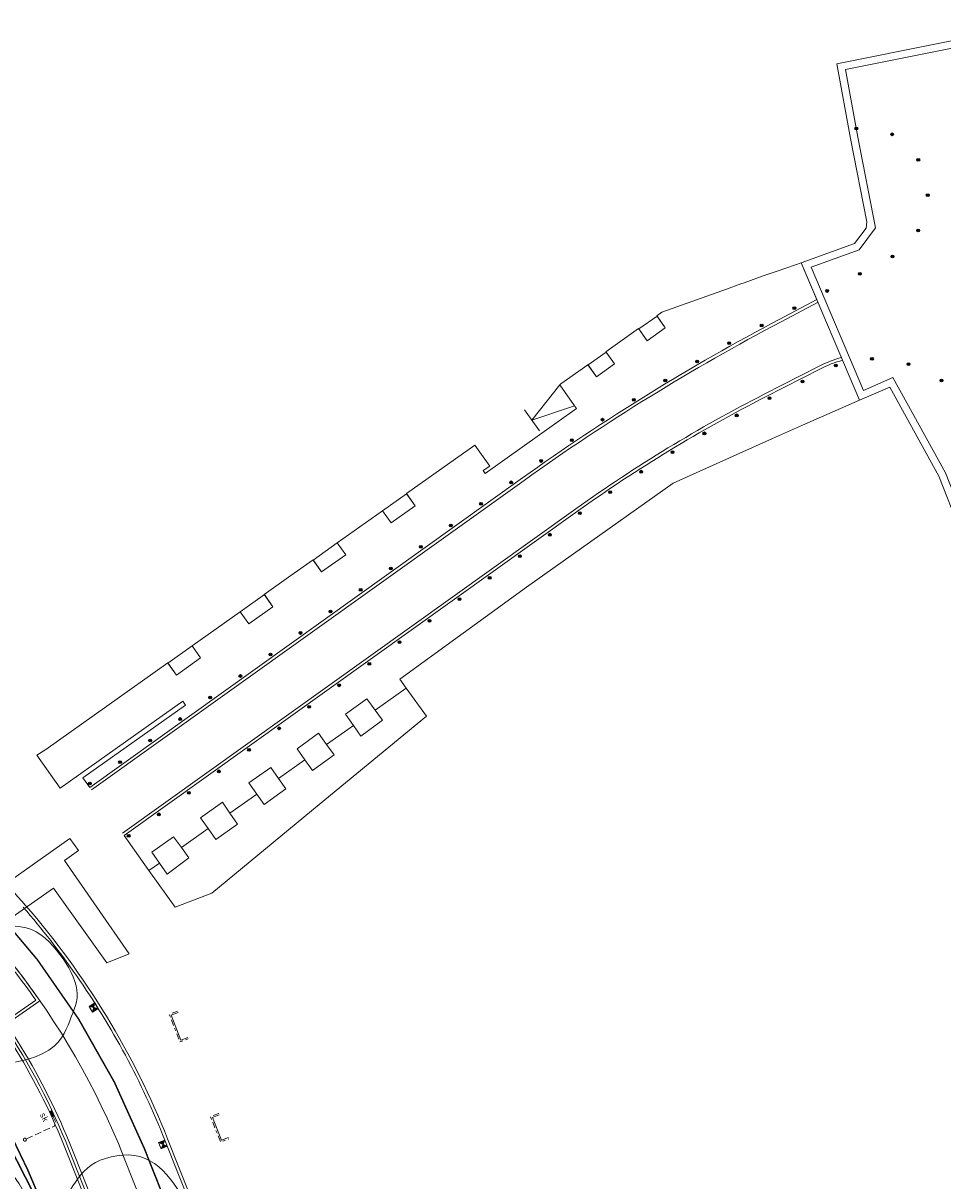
# Model space of a CAD drawing. Header units: metres. Extents: x 196678 to 197613, y 355400 to 356418.
# Tile 39 of 40: x 196763 to 196825, y 356101 to 356179. Entities that reach past the tile are written whole.
import ezdxf
from ezdxf.enums import TextEntityAlignment as Align

# ---------------------------------------------------------------- set-up
doc = ezdxf.new("R2010")
doc.units = ezdxf.units.M
for name, pattern in [('RI-GWA_AANSLUITLEIDING-SO', [23.000000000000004, 4, -1.8, 2.6, -1.8, 4.6, -1.8, 4.6, -1.8]), ('VH-OPSLUITBAND-SO', [10, 4, -2, 2, -2]), ('VW-11_STREEP', [2, 1, -1]), ('VW-30270_STREEP', [3, 0.3, -2.7])]:
    doc.linetypes.add(name, pattern=pattern)
for name, color, linetype, lineweight in [('N-WE-GR-BOOM-S', 7, 'Continuous', 18), ('N-WE-IE-MEUBILAIR_WEGMEUBILAIR_PAAL-S-50', 7, 'Continuous', 25), ('N-WE-RI-GWA_KOLK_STRAATKOLK-S', 5, 'Continuous', 18), ('N-WE-RI-GWA_KOLKAANSLUITLEIDING-G', 5, 'RI-GWA_AANSLUITLEIDING-SO', 18), ('N-WE-RI-HWA_KOLK_STRAATKOLK-450X350-S', 5, 'Continuous', 18), ('N-WE-RI-HWA_KOLK_STRAATKOLK-S', 5, 'Continuous', 18), ('N-WE-VH-GOOT-TEGEL_200x200-G', 5, 'Continuous', 18), ('N-WE-VH-KANTVERHARDING-G', 5, 'Continuous', 18), ('N01-WE-VH-KANTOPSLUITING_ACHTERKANTBAND-G', 5, 'Continuous', 18), ('N01-WE-VH-KANTOPSLUITING_GELEIDEBAND_50 200-G', 5, 'Continuous', 18), ('N01-WE-VH-KANTOPSLUITING_OPSLUITBAND_100X200-G', 5, 'VH-OPSLUITBAND-SO', 18), ('N01-WE-VH-KANTOPSLUITING_OPSLUITBAND_200X250-G', 5, 'Continuous', 18), ('N01-WE-VH-MATERIAALGRENS-G', 5, 'Continuous', 13), ('N01-WE-VW-MARKERING_LANGS_STREEP_11_010-G', 7, 'VW-11_STREEP', 13), ('N01-WE-VW-MARKERING_LANGS_STREEP_30270_010-G', 7, 'VW-30270_STREEP', 13)]:
    doc.layers.add(name, color=color, linetype=linetype, lineweight=lineweight)
doc.layers.add('N-WE-VH-HULPLIJN-O', color=234, linetype='Continuous', lineweight=18, plot=False)
doc.styles.add('NLCS-ISO-M250-T18', font='NLCS-ISO.ttf', dxfattribs={"height": 0.45})

# ---------------------------------------------------------------- blocks, each defined once
blk = doc.blocks.new('SGR-BOOM_09')
blk.add_lwpolyline([(-2.710739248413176, 3.837438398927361), (-3.390540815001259, 3.615178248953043), (-3.939121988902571, 3.222587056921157), (-4.366876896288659, 2.696796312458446), (-4.684199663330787, 2.074937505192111), (-4.901484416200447, 1.394142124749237), (-5.029125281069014, 0.691541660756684), (-5.07751638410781, 0.004267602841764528), (-5.057051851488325, -0.6305485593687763), (-4.977847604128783, -1.18375880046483), (-4.848906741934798, -1.658148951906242), (-4.678954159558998, -2.064488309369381), (-4.476714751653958, -2.41354616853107), (-4.250913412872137, -2.716091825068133), (-4.010275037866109, -2.982894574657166), (-3.763524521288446, -3.224723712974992), (-3.519386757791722, -3.452348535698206), (-3.284344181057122, -3.674130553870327), (-3.055909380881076, -3.888800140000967), (-2.829352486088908, -4.092679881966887), (-2.599943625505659, -4.282092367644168), (-2.362952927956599, -4.45336018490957), (-2.113650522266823, -4.602805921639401), (-1.847306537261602, -4.726752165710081), (-1.559191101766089, -4.821521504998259), (-1.245945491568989, -4.884451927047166), (-0.9096955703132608, -4.916943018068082), (-0.5539383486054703, -4.921409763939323), (-0.1821708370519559, -4.900267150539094), (0.2021099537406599, -4.855930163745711), (0.595407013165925, -4.790813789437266), (0.9942233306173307, -4.707333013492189), (1.395061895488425, -4.607902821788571), (1.794278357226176, -4.49391581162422), (2.187639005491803, -4.362675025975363), (2.57076278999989, -4.210461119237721), (2.939268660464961, -4.033554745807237), (3.288775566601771, -3.82823656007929), (3.614902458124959, -3.590787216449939), (3.913268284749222, -3.31748736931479), (4.179491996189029, -3.004617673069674), (4.409902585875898, -2.650610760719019), (4.603669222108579, -2.262507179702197), (4.760671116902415, -1.849499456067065), (4.880787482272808, -1.42078011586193), (4.963897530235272, -0.9855416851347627), (5.009880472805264, -0.55297668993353), (5.018615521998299, -0.1322776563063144), (4.989981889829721, 0.2673628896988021), (4.924618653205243, 0.6390091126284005), (4.826204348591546, 0.9847519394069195), (4.69917737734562, 1.308938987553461), (4.54797614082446, 1.615917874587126), (4.377039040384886, 1.910036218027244), (4.190804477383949, 2.195641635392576), (3.993710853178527, 2.477081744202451), (3.790196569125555, 2.75870416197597), (3.582779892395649, 3.043288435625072), (3.366298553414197, 3.32734182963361), (3.133670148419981, 3.605803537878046), (2.877812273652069, 3.873612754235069), (2.591642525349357, 4.125708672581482), (2.2680784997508, 4.357030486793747), (1.900037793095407, 4.562517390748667), (1.480438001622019, 4.737108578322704), (1.003802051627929, 4.874466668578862), (0.4710741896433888, 4.963147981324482), (-0.1151960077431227, 4.990432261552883), (-0.7524589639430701, 4.943599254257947), (-1.438165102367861, 4.809928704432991), (-2.169764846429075, 4.576700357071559), (-2.944708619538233, 4.231193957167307), (-3.760446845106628, 3.760689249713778)])
blk.add_circle((0, 0), 0.15)
blk = doc.blocks.new('*U161')
blk.add_solid([(0.225, -2.775557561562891e-17), (-0.225, 2.775557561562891e-17), (0.2249999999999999, -0.2000000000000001), (-0.2250000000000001, -0.2)])
at = {"style": 'NLCS-ISO-M250-T18'}
blk.add_attdef('SK', text='', height=0.45, dxfattribs=at).set_placement((0, -1.01), align=Align.BOTTOM_CENTER)
blk = doc.blocks.new('SRI-KOLK_STRAAT_01-SO')
h = blk.add_hatch(color=256)
h.dxf.hatch_style = 1
h.paths.add_polyline_path([(0, 1.125), (-1.125, 2.25), (-1.125, 1.110223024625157e-16)])
h.paths.add_polyline_path([(1.125, 2.25), (0, 1.125), (1.125, 1.110223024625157e-16)])
for p, q in [((-1.125, 1.530808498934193e-17), (1.125, 2.25)), ((1.125, 0), (-1.125, 2.25))]:
    blk.add_line(p, q)
blk.add_lwpolyline([(-1.125, 0), (1.125, 0), (1.125, 2.25), (-1.125, 2.25)], close=True)
blk = doc.blocks.new('SIE-WEG_PAAL_BETON-SO')
for centre, radius in [((0.0002499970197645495, 5.820766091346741e-13), 0.9375), ((0.0002499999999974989, 5.820766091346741e-13), 0.46875)]:
    blk.add_circle(centre, radius)
blk = doc.blocks.new('*U57')
at = {"layer": 'N-WE-IE-MEUBILAIR_WEGMEUBILAIR_PAAL-S-50', "xscale": 0.1, "yscale": 0.1, "zscale": 0.1, "rotation": 272.5814266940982}
blk.add_blockref('SIE-WEG_PAAL_BETON-SO', (0, 0), dxfattribs=at)
blk = doc.blocks.new('*U58')
at = {"color": 0, "linetype": 'ByBlock', "lineweight": -2, "transparency": 16777216}
for p, rotation in [((196818.0612911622, 356155.7024247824), 199.4923884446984), ((196820.5104082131, 356156.1479628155), 181.1283565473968), ((196822.9751697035, 356155.7992089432), 162.7643246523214), ((196815.8065188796, 356154.6273789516), 207.0424576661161), ((196825.2045346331, 356154.691684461), 144.4002927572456), ((196813.5798442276, 356153.4907523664), 207.0424576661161), ((196811.3655157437, 356152.3303935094), 208.3690899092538), ((196826.971437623, 356152.9381930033), 126.0362608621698), ((196809.1808606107, 356151.1150930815), 209.8043549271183), ((196828.1073831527, 356150.7214614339), 110.8754019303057), ((196807.0273310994, 356149.8454538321), 211.2396199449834), ((196804.9062784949, 356148.5222724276), 212.6748849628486), ((196828.9982253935, 356148.3855675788), 110.8754019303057), ((196802.8190337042, 356147.146379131), 214.1101499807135), ((196829.8890676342, 356146.0496737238), 110.8754019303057), ((196800.7669064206, 356145.7186372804), 215.5454149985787), ((196798.7334477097, 356144.2643176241), 215.5724173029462), ((196830.779909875, 356143.7137798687), 110.8754019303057), ((196796.6999954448, 356142.8099889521), 215.5724173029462), ((196794.6665431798, 356141.3556602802), 215.5724173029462), ((196831.6707521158, 356141.3778860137), 110.8754019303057), ((196792.6330909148, 356139.9013316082), 215.5724173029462), ((196832.5615943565, 356139.0419921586), 110.8754019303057), ((196790.5996386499, 356138.4470029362), 215.5724173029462), ((196788.5661863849, 356136.9926742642), 215.5724173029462), ((196833.4524365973, 356136.7060983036), 110.8754019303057), ((196786.53273412, 356135.5383455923), 215.5724173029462), ((196834.3432788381, 356134.3702044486), 110.8754019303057), ((196784.499281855, 356134.0840169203), 215.5724173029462), ((196782.4658295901, 356132.6296882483), 215.5724173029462), ((196835.2341210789, 356132.0343105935), 110.8754019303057), ((196780.4323773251, 356131.1753595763), 215.5724173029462), ((196778.3989250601, 356129.7210309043), 215.5724173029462), ((196836.1249633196, 356129.6984167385), 110.8754019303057), ((196776.3654727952, 356128.2667022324), 215.5724173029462), ((196837.0158055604, 356127.3625228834), 110.8754019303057), ((196774.3320205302, 356126.8123735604), 215.5724173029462), ((196772.2985682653, 356125.3580448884), 215.5724173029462), ((196837.9066478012, 356125.0266290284), 110.8754019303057), ((196770.2651160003, 356123.9037162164), 215.5724173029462), ((196838.7978135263, 356122.6908588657), 111.0260441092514), ((196839.7238107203, 356120.3687466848), 112.4555795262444), ((196840.707450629, 356118.0704585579), 113.8851149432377), ((196841.7236976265, 356115.7863303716), 113.9888483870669)]:
    blk.add_blockref('*U57', p, dxfattribs=dict(at, rotation=rotation))
blk = doc.blocks.new('*U59')
at = {"layer": 'N-WE-IE-MEUBILAIR_WEGMEUBILAIR_PAAL-S-50', "xscale": 0.09999999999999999, "yscale": 0.09999999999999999, "zscale": 0.09999999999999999, "rotation": 197.8947725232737}
blk.add_blockref('SIE-WEG_PAAL_BETON-SO', (0, 0), dxfattribs=at)
blk = doc.blocks.new('*U60')
at = {"color": 0, "linetype": 'ByBlock', "lineweight": -2, "transparency": 16777216}
for p, rotation in [((196819.4525621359, 356171.7249623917), 8.67550256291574), ((196821.8802294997, 356171.3304863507), 332.8656403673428), ((196823.641483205, 356169.6055974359), 299.8242477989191), ((196824.2772187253, 356167.2169102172), 269.9826959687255), ((196823.6400404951, 356164.8286074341), 240.1411441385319), ((196821.8989220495, 356163.0740440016), 210.2995923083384), ((196819.6887977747, 356161.9057023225), 207.7537694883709), ((196817.4764052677, 356160.7415204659), 207.7537694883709), ((196815.2640127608, 356159.5773386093), 207.7537694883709), ((196813.0542107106, 356158.4082678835), 208.2455533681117), ((196810.8618397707, 356157.2068664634), 209.1992114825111), ((196808.6897682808, 356155.9691422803), 210.15286959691), ((196806.5385979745, 356154.6954382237), 211.106527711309), ((196804.4089247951, 356153.3861071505), 212.0601858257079), ((196802.3013387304, 356152.0415117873), 213.0138439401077), ((196800.2164236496, 356150.6620246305), 213.9675020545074), ((196798.1547571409, 356149.2480278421), 214.9211601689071), ((196796.1156903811, 356147.8016125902), 215.5724173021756), ((196794.0822381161, 356146.3472839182), 215.5724173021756), ((196792.0487858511, 356144.8929552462), 215.5724173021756), ((196790.0153335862, 356143.4386265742), 215.5724173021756), ((196787.9818813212, 356141.9842979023), 215.5724173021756), ((196785.9484290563, 356140.5299692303), 215.5724173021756), ((196783.9149767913, 356139.0756405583), 215.5724173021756), ((196781.8815245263, 356137.6213118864), 215.5724173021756), ((196779.8480722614, 356136.1669832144), 215.5724173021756), ((196777.8146199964, 356134.7126545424), 215.5724173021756), ((196775.7811677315, 356133.2583258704), 215.5724173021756), ((196773.7477154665, 356131.8039971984), 215.5724173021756), ((196771.7142632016, 356130.3496685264), 215.5724173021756), ((196769.6808109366, 356128.8953398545), 215.5724173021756), ((196767.6473586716, 356127.4410111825), 215.5724173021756)]:
    blk.add_blockref('*U59', p, dxfattribs=dict(at, rotation=rotation))

msp = doc.modelspace()

# ---------------------------------------------------------------- linework, layer by layer
at = {"layer": 'N-WE-RI-GWA_KOLKAANSLUITLEIDING-G', "ltscale": 0.1, "flags": 128}
msp.add_lwpolyline([(196765.1695713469, 356104.9185031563), (196765.3376489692, 356104.5555294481), (196765.2402009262, 356104.2900037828), (196763.2481016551, 356103.3675476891)], dxfattribs=at)
at = {"layer": 'N-WE-RI-GWA_KOLKAANSLUITLEIDING-G'}
msp.add_circle((196763.2481016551, 356103.3675476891), 0.1, dxfattribs=at)
at = {"layer": 'N-WE-VH-GOOT-TEGEL_200x200-G', "ltscale": 0.2, "flags": 128}
msp.add_lwpolyline([(196726.6776253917, 356131.4257845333), (196728.2369685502, 356131.2630143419, -0.02198045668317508), (196732.2178667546, 356130.6696603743, -0.01454995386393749), (196734.8180308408, 356130.0854477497, -0.098608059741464), (196750.953620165, 356122.3568132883, -0.05440139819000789), (196758.2110194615, 356115.5691268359, -0.08316099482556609), (196766.0444789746, 356102.6243362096), (196782.2191011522, 356061.9220328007), (196787.3892658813, 356048.9116755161), (196813.7840376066, 355982.4910818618), (196815.0765787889, 355979.2384925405), (196820.2851337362, 355966.1315289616, 0.04938881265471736), (196823.4697300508, 355959.9686851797), (196827.8765721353, 355953.1781298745, -0.04584172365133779), (196830.4140622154, 355948.351642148, -0.003539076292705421), (196830.5726224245, 355947.9607223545), (196831.8929825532, 355944.6381329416), (196841.3562365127, 355920.8245485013), (196845.6845339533, 355909.9327054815, -0.04938916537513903)], format="xyb", dxfattribs=at)
at = {"layer": 'N-WE-VH-HULPLIJN-O', "flags": 128}
for points in [[(196814.2856447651, 356158.8365124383), (196816.7896006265, 356160.1541176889), (196815.731889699, 356162.6520801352), (196815.3377053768, 356162.5100631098), (196814.0360465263, 356162.0657423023), (196813.1577946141, 356161.7534897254), (196811.8801426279, 356161.2981220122), (196811.6384724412, 356161.217071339), (196810.6835088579, 356160.8715228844), (196806.2968111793, 356159.3024254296), (196805.9620184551, 356159.0645850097), (196806.5411630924, 356158.2493602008), (196805.3183258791, 356157.3806432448), (196804.7391812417, 356158.1958680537), (196802.5307871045, 356156.6270006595), (196803.1099317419, 356155.8117758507), (196801.8870945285, 356154.9430588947), (196801.3079498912, 356155.7582837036), (196799.4750611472, 356154.4561794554), (196799.4006466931, 356154.4030704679), (196800.4090656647, 356152.9835836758), (196800.5393428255, 356152.791315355), (196794.3716275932, 356148.4088483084), (196794.2234455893, 356148.5988852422), (196794.6747048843, 356148.8993689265), (196793.6723409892, 356150.3272832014), (196792.3497349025, 356149.388754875), (196789.0486135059, 356147.0455948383), (196789.6336670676, 356146.2208364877), (196788.0024112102, 356145.0636829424), (196787.4176991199, 356145.8879599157), (196784.358940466, 356143.716830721), (196784.9375172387, 356142.9012027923), (196783.3062613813, 356141.7440492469), (196782.7280260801, 356142.5591957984), (196781.2372270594, 356141.5010157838), (196779.4339678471, 356140.2194315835), (196780.0162449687, 356139.3985872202), (196778.3849891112, 356138.2414336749), (196777.803743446, 356139.0608239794), (196774.5497401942, 356136.748189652), (196775.1289270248, 356135.931701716), (196773.4976711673, 356134.7745481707), (196772.9179480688, 356135.5917920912), (196764.6572064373, 356129.7431866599), (196764.062846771, 356129.3627139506), (196765.6358015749, 356127.1402017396), (196773.9277354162, 356133.0087126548), (196774.1173527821, 356132.750697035), (196767.1735963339, 356127.8211640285), (196767.6301458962, 356127.1828133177), (196796.8768358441, 356148.1000979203, -0.03412852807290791)], [(196807.0749517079, 356147.7590037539), (196813.7764382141, 356150.7597590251), (196815.8195648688, 356151.6792093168), (196819.6679262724, 356153.3564670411), (196818.5240399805, 356156.0579471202, 0.05033909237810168), (196817.0268027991, 356155.4748342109), (196813.3203808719, 356153.5828569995, 0.03723616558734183), (196800.612297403, 356145.8539615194), (196769.9570717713, 356123.9292896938), (196771.6384954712, 356121.5606717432), (196772.3454490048, 356122.062520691), (196771.8326904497, 356122.8095734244), (196773.2963276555, 356123.8441068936), (196773.82748299, 356123.114580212), (196775.6365815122, 356124.3988148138), (196775.1124180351, 356125.1223072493), (196776.6014041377, 356126.1791428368), (196777.1104573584, 356125.4450830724), (196778.9228314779, 356126.7316429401), (196778.3841761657, 356127.4900826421), (196779.8682824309, 356128.5292333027), (196780.398925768, 356127.7794860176), (196782.1779996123, 356129.042406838), (196781.6458563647, 356129.7932050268), (196783.1082266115, 356130.8379794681), (196783.6467189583, 356130.0850146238), (196785.455409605, 356131.3689596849), (196784.9180801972, 356132.1278648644), (196786.3740277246, 356133.1633553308), (196786.9228304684, 356132.4106457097), (196789.0177439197, 356133.8977733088), (196788.5930925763, 356134.4894693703), (196797.1664099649, 356140.7204919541)]]:
    msp.add_lwpolyline(points, format="xyb", close=True, dxfattribs=at)
for points in [[(196805.9786548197, 356159.0411670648), (196804.7551885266, 356158.1733356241), (196805.3183258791, 356157.3806432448), (196806.5411630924, 356158.2493602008)], [(196803.1099317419, 356155.8117758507), (196802.5456582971, 356156.6060674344), (196801.322192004, 356155.7382359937), (196801.8870945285, 356154.9430588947)], [(196789.6336670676, 356146.2208364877), (196789.0550902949, 356147.0364644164), (196787.4238344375, 356145.8793108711), (196788.0024112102, 356145.0636829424)], [(196784.9375172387, 356142.9012027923), (196784.3644353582, 356143.7090844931), (196782.7331795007, 356142.5519309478), (196783.3062613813, 356141.7440492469)], [(196780.0162449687, 356139.3985872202), (196779.437668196, 356140.2142151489), (196777.8064123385, 356139.0570616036), (196778.3849891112, 356138.2414336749)], [(196775.1286219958, 356135.9321317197), (196774.5500452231, 356136.7477596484), (196772.9187893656, 356135.5906061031), (196773.4973661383, 356134.7749781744)], [(196790.3894581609, 356131.9864690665), (196789.0177439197, 356133.8977733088), (196786.9228304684, 356132.4106457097), (196787.4184900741, 356131.7308244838), (196785.9682066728, 356130.6447031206), (196785.455409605, 356131.3689596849), (196783.6467189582, 356130.0850146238), (196784.1556463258, 356129.3733899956), (196782.6811381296, 356128.3325312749), (196782.1779996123, 356129.042406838), (196780.398925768, 356127.7794860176), (196780.8977830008, 356127.0746493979), (196779.4242710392, 356126.0256039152), (196778.9228314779, 356126.7316429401), (196777.1104573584, 356125.4450830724), (196777.6224400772, 356124.7067989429), (196776.168042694, 356123.6652495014), (196775.6365815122, 356124.3988148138), (196773.82748299, 356123.114580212), (196774.3332122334, 356122.4199755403), (196772.85820756, 356121.3154679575), (196772.3454490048, 356122.062520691), (196771.6384954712, 356121.5606717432), (196773.398484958, 356119.0813783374), (196775.8932325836, 356120.0236277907), (196783.1405765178, 356126.0160037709)]]:
    msp.add_lwpolyline(points, close=True, dxfattribs=at)
at = {"layer": 'N-WE-VH-KANTVERHARDING-G', "flags": 128}
for points in [[(196804.7391812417, 356158.1958680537), (196805.3183258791, 356157.3806432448), (196806.5411630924, 356158.2493602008), (196805.9620184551, 356159.0645850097)], [(196801.3079498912, 356155.7582837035), (196801.8870945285, 356154.9430588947), (196803.1099317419, 356155.8117758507), (196802.5307871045, 356156.6270006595)], [(196800.4090656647, 356152.9835836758), (196799.4005314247, 356154.4032327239)], [(196787.4238344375, 356145.8793108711), (196788.0024112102, 356145.0636829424), (196789.6336670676, 356146.2208364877), (196789.0550902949, 356147.0364644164)], [(196782.7276846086, 356142.5596771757), (196783.3062613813, 356141.7440492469), (196784.9375172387, 356142.9012027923), (196784.358940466, 356143.716830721)], [(196777.8064123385, 356139.0570616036), (196778.3849891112, 356138.2414336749), (196780.0162449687, 356139.3985872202), (196779.437668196, 356140.2142151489)], [(196772.9190943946, 356135.5901760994), (196773.4976711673, 356134.7745481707), (196775.1289270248, 356135.931701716), (196774.5503502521, 356136.7473296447)]]:
    msp.add_lwpolyline(points, dxfattribs=at)
at = {"layer": 'N01-WE-VH-KANTOPSLUITING_ACHTERKANTBAND-G', "ltscale": 0.2, "flags": 128}
for points in [[(196763.2964915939, 356119.2015681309, 0.02816829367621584), (196758.9664786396, 356123.6594366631)], [(196788.4082700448, 356064.3815395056), (196772.8962537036, 356103.4163907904, 0.0842673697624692), (196763.2964915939, 356119.2015681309, 0.0842673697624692)], [(196782.5908256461, 356062.069751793), (196766.4162034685, 356102.7720552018, 0.0831609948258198), (196758.5143294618, 356115.8299007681, 0.0831609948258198)]]:
    msp.add_lwpolyline(points, format="xyb", dxfattribs=at)
msp.add_lwpolyline([(196762.5034967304, 356114.8116985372), (196760.7644930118, 356113.6004943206, -0.013426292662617), (196762.2077729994, 356111.5591091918), (196763.9897844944, 356112.800268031, 0.01207212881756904)], format="xyb", close=True, dxfattribs=at)
for points in [[(196773.6084862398, 356111.962217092), (196773.141721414, 356111.7829669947), (196773.7870217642, 356110.1026136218), (196774.25378659, 356110.2818637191)], [(196776.3875846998, 356105.051699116), (196775.9238928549, 356104.8646433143), (196776.5411770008, 356103.3344602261), (196777.0048688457, 356103.5215160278)]]:
    msp.add_lwpolyline(points, dxfattribs=at)
at = {"layer": 'N01-WE-VH-KANTOPSLUITING_GELEIDEBAND_50 200-G', "ltscale": 0.2, "flags": 128}
msp.add_lwpolyline([(196766.730268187, 356114.465266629, 0.02663496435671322), (196763.1326229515, 356119.0852531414)], format="xyb", dxfattribs=at)
at = {"layer": 'N01-WE-VH-KANTOPSLUITING_OPSLUITBAND_100X200-G', "ltscale": 0.1, "flags": 128}
for points in [[(196773.5726362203, 356112.0555700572), (196773.0125184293, 356111.8404699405), (196773.7295188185, 356109.9734106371), (196774.2896366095, 356110.1885107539)], [(196776.3501735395, 356105.144437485), (196775.7937433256, 356104.9199705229), (196776.4858497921, 356103.2043106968), (196777.042280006, 356103.4287776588)]]:
    msp.add_lwpolyline(points, dxfattribs=at)
at = {"layer": 'N01-WE-VH-KANTOPSLUITING_OPSLUITBAND_200X250-G', "ltscale": 0.1, "flags": 128}
msp.add_lwpolyline([(196762.5446797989, 356115.0841118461), (196760.480032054, 356113.6460987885, -0.01564269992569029), (196762.1543113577, 356111.2781439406), (196764.2685235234, 356112.7506782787, 0.0139504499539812)], format="xyb", close=True, dxfattribs=at)
for points in [[(196777.3252512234, 356091.7295752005), (196774.7787369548, 356098.1376915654), (196772.7103914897, 356103.342531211, 0.05759232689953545), (196766.730268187, 356114.465266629)], [(196767.8960897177, 356098.5064563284), (196766.2303412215, 356102.6981957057, 0.05152321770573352), (196761.8540088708, 356111.0796032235, 0.05152321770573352)]]:
    msp.add_lwpolyline(points, format="xyb", dxfattribs=at)
at = {"layer": 'N01-WE-VH-MATERIAALGRENS-G', "ltscale": 0.2, "flags": 128}
for points in [[(196827.866, 356141.014), (196825.027, 356148.227), (196821.7124605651, 356154.2475504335), (196819.6679262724, 356153.3564670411), (196815.731889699, 356162.6520801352), (196819.33, 356163.945), (196820.1069119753, 356164.9890830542), (196820.1571143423, 356165.408646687), (196819.0697710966, 356171.0455882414), (196818.134, 356176.104), (196831.832, 356178.845)], [(196799.4005314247, 356154.4032327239), (196797.5252722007, 356151.9999166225), (196800.4090656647, 356152.9835836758)], [(196797.0208417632, 356152.7046231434), (196798.0297026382, 356151.2952101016)]]:
    msp.add_lwpolyline(points, dxfattribs=at)
msp.add_lwpolyline([(196834.7583364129, 356151.5739988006), (196836.2130095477, 356152.0743195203), (196838.5659203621, 356145.7938730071), (196841.0769368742, 356139.5588658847), (196842.4231724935, 356136.1887793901), (196844.2101257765, 356131.6439212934), (196849.1354099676, 356122.6200862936), (196850.2631040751, 356120.6059778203), (196839.8825069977, 356115.4144961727), (196836.3553795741, 356122.720159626), (196833.6417990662, 356128.3552884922), (196830.9107640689, 356134.0683507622), (196828.3338054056, 356141.1906534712), (196825.4804968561, 356148.4400069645), (196821.930605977, 356154.8880512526), (196819.9313412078, 356154.0166979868), (196816.3984200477, 356162.3602861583), (196819.6410652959, 356163.5254756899), (196820.743740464, 356165.0073481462), (196819.5607206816, 356171.1402904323), (196818.7152943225, 356175.7104062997), (196829.0958897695, 356177.7875863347), (196831.2489359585, 356167.0278538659), (196833.73395595, 356156.0849195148)], close=True, dxfattribs=at)
for points in [[(196767.6301458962, 356127.1828133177), (196796.8768358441, 356148.1000979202, -0.03412852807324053), (196814.2856447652, 356158.8365124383), (196816.7896006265, 356160.1541176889)], [(196767.7464921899, 356127.0201371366), (196796.9931821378, 356147.937421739, -0.03412852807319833), (196814.3787793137, 356158.6595210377), (196816.8827351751, 356159.9771262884)], [(196769.8407254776, 356124.091965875), (196800.4959511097, 356146.0166377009, -0.03723616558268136), (196813.2294507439, 356153.7609909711), (196816.9358726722, 356155.652968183, -0.05033909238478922), (196818.4705407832, 356156.2506589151, -0.05033909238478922)], [(196769.9570717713, 356123.9292896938), (196800.6122974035, 356145.8539615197, -0.037236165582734), (196813.3203808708, 356153.582856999), (196817.026802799, 356155.4748342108, -0.05033909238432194), (196818.5240399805, 356156.0579471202, -0.05033909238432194)], [(196815.2191743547, 355988.2487741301), (196769.9224582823, 356102.2346375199, 0.1444493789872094), (196751.7576832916, 356125.3916302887)]]:
    msp.add_lwpolyline(points, format="xyb", dxfattribs=at)
at = {"layer": 'N01-WE-VH-MATERIAALGRENS-G', "flags": 128}
msp.add_lwpolyline([(196759.7, 356119.09), (196761.09, 356117.51), (196765.18, 356120.38), (196768.79419985, 356115.3282192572), (196770.3046970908, 356115.9376342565), (196765.92, 356122.25), (196766.87, 356122.92), (196766.29, 356123.73)], close=True, dxfattribs=at)
at = {"layer": 'N01-WE-VW-MARKERING_LANGS_STREEP_11_010-G', "flags": 128}
msp.add_lwpolyline([(196761.0916650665, 356104.7447511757, 0.1, 0.1, -0.04683583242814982), (196764.8345358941, 356097.4101456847, 0.1, 0.1, 0), (196822.723190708, 355951.7372933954, 0, 0, 0)], format="xyseb", dxfattribs=at)
at = {"layer": 'N01-WE-VW-MARKERING_LANGS_STREEP_11_010-G', "const_width": 0.1, "flags": 128}
msp.add_lwpolyline([(196824.310946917, 355952.5186396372), (196821.8560524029, 355956.3014157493, -0.04938898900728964), (196818.6895412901, 355962.4292662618), (196765.0203981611, 356097.4840051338), (196764.2598156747, 356099.3979590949, 0.03446477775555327), (196761.5835002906, 356104.978836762, 0.03418636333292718)], format="xyb", dxfattribs=at)
at = {"layer": 'N01-WE-VW-MARKERING_LANGS_STREEP_30270_010-G', "const_width": 0.1, "flags": 128}
msp.add_lwpolyline([(196913.6938122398, 355773.9459451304, -0.1405907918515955), (196889.5935547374, 355805.1528629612), (196852.9031950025, 355897.4814619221, -0.04938916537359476), (196851.2718307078, 355903.1642150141), (196850.8823366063, 355905.2942836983, 0.04938916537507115), (196849.2509723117, 355910.9770367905), (196828.5449724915, 355963.0821665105, 0.04932312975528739), (196825.8351073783, 355968.3279940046), (196824.646629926, 355970.160384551, -0.04932312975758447), (196821.9367648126, 355975.4062120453), (196771.316424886, 356102.7885843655, 0.2090359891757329), (196740.858290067, 356132.9440922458), (196734.4603568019, 356135.4128754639)], format="xyb", dxfattribs=at)

# ---------------------------------------------------------------- block references
for name in ['*U60', '*U58']:
    msp.add_blockref(name, (0, 0))
at = {"layer": 'N-WE-GR-BOOM-S', "xscale": 0.9000000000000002, "yscale": 0.9000000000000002, "zscale": 0.9000000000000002, "rotation": 111.6722829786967}
for p in [(196762.2206140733, 356113.1935821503), (196759.0490001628, 356098.2893034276), (196769.8989271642, 356097.7313064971)]:
    msp.add_blockref('SGR-BOOM_09', p, dxfattribs=at)
at = {"layer": 'N-WE-RI-GWA_KOLK_STRAATKOLK-S', "rotation": 294.8468396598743}
msp.add_blockref('*U161', (196765.1657711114, 356105.1646952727), dxfattribs=at).add_auto_attribs({'SK': 'sk'})
at = {"layer": 'N-WE-RI-HWA_KOLK_STRAATKOLK-450X350-S', "xscale": 0.2000000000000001, "yscale": 0.2000000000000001, "zscale": 0.2000000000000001}
for p, rotation in [((196768.0889907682, 356112.4184581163), 122.2974513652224), ((196772.7934835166, 356103.1334362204), 111.6723232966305)]:
    msp.add_blockref('SRI-KOLK_STRAAT_01-SO', p, dxfattribs=dict(at, rotation=rotation))
at = {"layer": 'N-WE-RI-HWA_KOLK_STRAATKOLK-S', "xscale": 0.2000000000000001, "yscale": 0.2000000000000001, "zscale": 0.2000000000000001}
for p, rotation in [((196768.0889907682, 356112.4184581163), 122.2974513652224), ((196772.7934835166, 356103.1334362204), 111.6723232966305)]:
    msp.add_blockref('SRI-KOLK_STRAAT_01-SO', p, dxfattribs=dict(at, rotation=rotation))

doc.saveas('drawing.dxf')
